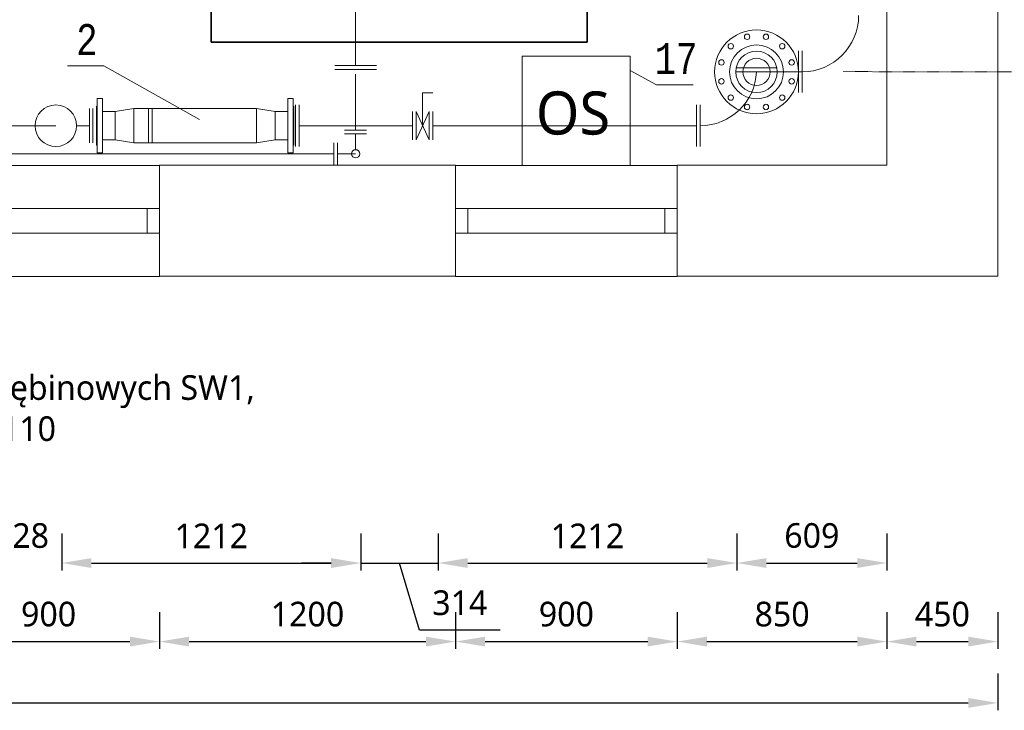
# Model space of a CAD drawing. Header units: millimetres. Extents: x 2992 to 87967, y -27051 to 43968.
# Tile 6 of 17: x 15752 to 19746, y -6131 to -3329. Entities that reach past the tile are written whole.
import ezdxf
from ezdxf.enums import TextEntityAlignment as Align

# ---------------------------------------------------------------- set-up
doc = ezdxf.new("R2010")
doc.units = ezdxf.units.MM
doc.linetypes.add('DASHED', pattern=[4, 2, -2])
doc.layers.get('0').update_dxf_attribs({"lineweight": 5})
for name, color, linetype, lineweight in [('a_mieszacz rurowy', 250, 'Continuous', 25), ('a_opis', 7, 'Continuous', 5), ('a_powietrze do zbiorników', 42, 'Continuous', 5), ('a_woda surowa ze studni', 92, 'Continuous', 5), ('armatura', 7, 'Continuous', 9), ('PRZEKRÓJ', 7, 'Continuous', 5), ('Q_URZĄDZENIA_TECHNOLOGICZN', 7, 'Continuous', 9), ('woda surowa ze studni', 92, 'Continuous', 5), ('woda uzdatniona', 5, 'Continuous', 5)]:
    doc.layers.add(name, color=color, linetype=linetype, lineweight=lineweight)
doc.styles.add('LC-TXT-001-0', font='MONOTXT')
doc.styles.add('TrembuchetMS', font='trebuc.ttf', dxfattribs={"height": 100})
doc.dimstyles.new('andrzej', dxfattribs={"dimtxt": 100, "dimasz": 120, "dimexe": 30, "dimexo": 150, "dimgap": 60, "dimtad": 1, "dimdec": 0, "dimzin": 3, "dimdsep": 46, "dimtxsty": 'TrembuchetMS', "dimcen": 3, "dimazin": 2, "dimtfac": 1, "dimtdec": 0, "dimtofl": 0, "dimtmove": 0, "dimatfit": 3, "dimfxl": 0, "dimfrac": 1, "dimtolj": 1, "dimtzin": 0, "dimarcsym": 0})

# ---------------------------------------------------------------- blocks, each defined once
blk = doc.blocks.new('okno90')
at = {"color": 18, "true_color": 0x000000}
for p, q in [((38084.9, -5209.3), (38084.9, -5159.3)), ((38084.9, -5159.3), (38984.9, -5159.3)), ((38134.9, -5159.3), (38134.9, -5259.3)), ((38934.9, -5159.3), (38934.9, -5259.3)), ((38084.9, -5259.3), (38984.9, -5259.3))]:
    blk.add_line(p, q, dxfattribs=at)
blk.add_lwpolyline([(38984.9, -5434.3), (38984.9, -4984.3), (38084.9, -4984.3), (38084.9, -5434.3), (38984.9, -5434.3)], dxfattribs=at)
blk = doc.blocks.new('*D97')
at = {"layer": 'Defpoints', "color": 0, "linetype": 'ByBlock'}
for p in [(5499.7, -3646.9), (19719.7, -3646.9), (19719.7, -6101)]:
    blk.add_point(p, dxfattribs=at)
at = {"layer": 'PRZEKRÓJ', "color": 0, "lineweight": -2}
for p, q in [((5499.7, -5981), (5499.7, -6131)), ((19719.7, -5981), (19719.7, -6131)), ((5619.7, -6101), (19599.7, -6101))]:
    blk.add_line(p, q, dxfattribs=at)
at = {"layer": 'PRZEKRÓJ', "color": 0, "linetype": 'ByBlock'}
for points in [[(5619.7, -6081), (5619.7, -6121), (5499.7, -6101)], [(19599.7, -6121), (19599.7, -6081), (19719.7, -6101)]]:
    blk.add_solid(points, dxfattribs=at)
at = {"layer": 'PRZEKRÓJ', "color": 0, "linetype": 'ByBlock', "lineweight": 9, "insert": (12609.7, -5990.1), "char_height": 100, "attachment_point": 5, "style": 'TrembuchetMS'}
blk.add_mtext('\\A1;14220', dxfattribs=at)
blk = doc.blocks.new('*D106')
at = {"layer": 'Defpoints', "color": 0, "linetype": 'ByBlock'}
for p in [(15419.7, -4013.9), (16319.7, -4014.6), (16319.7, -5852.1)]:
    blk.add_point(p, dxfattribs=at)
at = {"layer": 'PRZEKRÓJ', "color": 0, "lineweight": -2}
for p, q in [((15419.7, -5732.1), (15419.7, -5882.1)), ((16319.7, -5732.1), (16319.7, -5882.1)), ((15539.7, -5852.1), (16199.7, -5852.1))]:
    blk.add_line(p, q, dxfattribs=at)
at = {"layer": 'PRZEKRÓJ', "color": 0, "linetype": 'ByBlock'}
for points in [[(15539.7, -5832.1), (15539.7, -5872.1), (15419.7, -5852.1)], [(16199.7, -5872.1), (16199.7, -5832.1), (16319.7, -5852.1)]]:
    blk.add_solid(points, dxfattribs=at)
at = {"layer": 'PRZEKRÓJ', "color": 0, "linetype": 'ByBlock', "lineweight": 9, "insert": (15869.7, -5741.1), "char_height": 100, "attachment_point": 5, "style": 'TrembuchetMS'}
blk.add_mtext('\\A1;900', dxfattribs=at)
blk = doc.blocks.new('*D107')
at = {"layer": 'Defpoints', "color": 0, "linetype": 'ByBlock'}
for p in [(16319.7, -4014.6), (17519.7, -4014.6), (17519.7, -5852.1)]:
    blk.add_point(p, dxfattribs=at)
at = {"layer": 'PRZEKRÓJ', "color": 0, "lineweight": -2}
for p, q in [((16319.7, -5732.1), (16319.7, -5882.1)), ((17519.7, -5732.1), (17519.7, -5882.1)), ((16439.7, -5852.1), (17399.7, -5852.1))]:
    blk.add_line(p, q, dxfattribs=at)
at = {"layer": 'PRZEKRÓJ', "color": 0, "linetype": 'ByBlock'}
for points in [[(16439.7, -5832.1), (16439.7, -5872.1), (16319.7, -5852.1)], [(17399.7, -5872.1), (17399.7, -5832.1), (17519.7, -5852.1)]]:
    blk.add_solid(points, dxfattribs=at)
at = {"layer": 'PRZEKRÓJ', "color": 0, "linetype": 'ByBlock', "lineweight": 9, "insert": (16919.7, -5741.2), "char_height": 100, "attachment_point": 5, "style": 'TrembuchetMS'}
blk.add_mtext('\\A1;1200', dxfattribs=at)
blk = doc.blocks.new('*D108')
at = {"layer": 'Defpoints', "color": 0, "linetype": 'ByBlock'}
for p in [(17519.7, -4014.6), (18419.7, -4014.6), (18419.7, -5852.1)]:
    blk.add_point(p, dxfattribs=at)
at = {"layer": 'PRZEKRÓJ', "color": 0, "lineweight": -2}
for p, q in [((17519.7, -5732.1), (17519.7, -5882.1)), ((18419.7, -5732.1), (18419.7, -5882.1)), ((17639.7, -5852.1), (18299.7, -5852.1))]:
    blk.add_line(p, q, dxfattribs=at)
at = {"layer": 'PRZEKRÓJ', "color": 0, "linetype": 'ByBlock'}
for points in [[(17639.7, -5832.1), (17639.7, -5872.1), (17519.7, -5852.1)], [(18299.7, -5872.1), (18299.7, -5832.1), (18419.7, -5852.1)]]:
    blk.add_solid(points, dxfattribs=at)
at = {"layer": 'PRZEKRÓJ', "color": 0, "linetype": 'ByBlock', "lineweight": 9, "insert": (17969.7, -5741.1), "char_height": 100, "attachment_point": 5, "style": 'TrembuchetMS'}
blk.add_mtext('\\A1;900', dxfattribs=at)
blk = doc.blocks.new('*D109')
at = {"layer": 'Defpoints', "color": 0, "linetype": 'ByBlock'}
for p in [(19269.7, -3563.9), (18419.7, -4014.6), (19269.7, -5852.1)]:
    blk.add_point(p, dxfattribs=at)
at = {"layer": 'PRZEKRÓJ', "color": 0, "lineweight": -2}
for p, q in [((18419.7, -5732.1), (18419.7, -5882.1)), ((19269.7, -5732.1), (19269.7, -5882.1)), ((18539.7, -5852.1), (19149.7, -5852.1))]:
    blk.add_line(p, q, dxfattribs=at)
at = {"layer": 'PRZEKRÓJ', "color": 0, "linetype": 'ByBlock'}
for points in [[(18539.7, -5832.1), (18539.7, -5872.1), (18419.7, -5852.1)], [(19149.7, -5872.1), (19149.7, -5832.1), (19269.7, -5852.1)]]:
    blk.add_solid(points, dxfattribs=at)
at = {"layer": 'PRZEKRÓJ', "color": 0, "linetype": 'ByBlock', "lineweight": 9, "insert": (18844.7, -5741.2), "char_height": 100, "attachment_point": 5, "style": 'TrembuchetMS'}
blk.add_mtext('\\A1;850', dxfattribs=at)
blk = doc.blocks.new('*D110')
at = {"layer": 'Defpoints', "color": 0, "linetype": 'ByBlock'}
for p in [(19269.7, -3563.9), (19719.7, -4013.9), (19719.7, -5852.1)]:
    blk.add_point(p, dxfattribs=at)
at = {"layer": 'PRZEKRÓJ', "color": 0, "lineweight": -2}
for p, q in [((19269.7, -5732.1), (19269.7, -5882.1)), ((19719.7, -5732.1), (19719.7, -5882.1)), ((19389.7, -5852.1), (19599.7, -5852.1))]:
    blk.add_line(p, q, dxfattribs=at)
at = {"layer": 'PRZEKRÓJ', "color": 0, "linetype": 'ByBlock'}
for points in [[(19389.7, -5832.1), (19389.7, -5872.1), (19269.7, -5852.1)], [(19599.7, -5872.1), (19599.7, -5832.1), (19719.7, -5852.1)]]:
    blk.add_solid(points, dxfattribs=at)
at = {"layer": 'PRZEKRÓJ', "color": 0, "linetype": 'ByBlock', "lineweight": 9, "insert": (19494.7, -5741.2), "char_height": 100, "attachment_point": 5, "style": 'TrembuchetMS'}
blk.add_mtext('\\A1;450', dxfattribs=at)
blk = doc.blocks.new('*D117')
at = {"layer": 'Defpoints', "color": 0, "linetype": 'ByBlock'}
for p in [(15595.9, -1643.4), (15923.6, -2677.9), (15923.6, -5533.4)]:
    blk.add_point(p, dxfattribs=at)
at = {"layer": 'PRZEKRÓJ', "color": 0, "lineweight": -2}
for p, q in [((15595.9, -5413.4), (15595.9, -5563.4)), ((15923.6, -5413.4), (15923.6, -5563.4)), ((15475.9, -5533.4), (15355.9, -5533.4)), ((16043.6, -5533.4), (16163.6, -5533.4))]:
    blk.add_line(p, q, dxfattribs=at)
at = {"layer": 'PRZEKRÓJ', "color": 0, "linetype": 'ByBlock'}
for points in [[(15475.9, -5553.4), (15475.9, -5513.4), (15595.9, -5533.4)], [(16043.6, -5513.4), (16043.6, -5553.4), (15923.6, -5533.4)]]:
    blk.add_solid(points, dxfattribs=at)
at = {"layer": 'PRZEKRÓJ', "color": 0, "linetype": 'ByBlock', "lineweight": 9, "insert": (15759.7, -5422.5), "char_height": 100, "attachment_point": 5, "style": 'TrembuchetMS'}
blk.add_mtext('\\A1;328', dxfattribs=at)
blk = doc.blocks.new('*D118')
at = {"layer": 'Defpoints', "color": 0, "linetype": 'ByBlock'}
for p in [(15923.6, -2677.9), (17135.6, -2677.9), (17135.6, -5533.4)]:
    blk.add_point(p, dxfattribs=at)
at = {"layer": 'PRZEKRÓJ', "color": 0, "lineweight": -2}
for p, q in [((15923.6, -5413.4), (15923.6, -5563.4)), ((17135.6, -5413.4), (17135.6, -5563.4)), ((16043.6, -5533.4), (17015.6, -5533.4))]:
    blk.add_line(p, q, dxfattribs=at)
at = {"layer": 'PRZEKRÓJ', "color": 0, "linetype": 'ByBlock'}
for points in [[(16043.6, -5513.4), (16043.6, -5553.4), (15923.6, -5533.4)], [(17015.6, -5553.4), (17015.6, -5513.4), (17135.6, -5533.4)]]:
    blk.add_solid(points, dxfattribs=at)
at = {"layer": 'PRZEKRÓJ', "color": 0, "linetype": 'ByBlock', "lineweight": 9, "insert": (16529.6, -5423.2), "char_height": 100, "attachment_point": 5, "style": 'TrembuchetMS'}
blk.add_mtext('\\A1;1212', dxfattribs=at)
blk = doc.blocks.new('*D119')
at = {"layer": 'Defpoints', "color": 0, "linetype": 'ByBlock'}
for p in [(18661.1, -2661.3), (19269.7, -3316.9), (19269.7, -5533.4)]:
    blk.add_point(p, dxfattribs=at)
at = {"layer": 'PRZEKRÓJ', "color": 0, "lineweight": -2}
for p, q in [((18661.1, -5413.4), (18661.1, -5563.4)), ((19269.7, -5413.4), (19269.7, -5563.4)), ((18781.1, -5533.4), (19149.7, -5533.4))]:
    blk.add_line(p, q, dxfattribs=at)
at = {"layer": 'PRZEKRÓJ', "color": 0, "linetype": 'ByBlock'}
for points in [[(18781.1, -5513.4), (18781.1, -5553.4), (18661.1, -5533.4)], [(19149.7, -5553.4), (19149.7, -5513.4), (19269.7, -5533.4)]]:
    blk.add_solid(points, dxfattribs=at)
at = {"layer": 'PRZEKRÓJ', "color": 0, "linetype": 'ByBlock', "lineweight": 9, "insert": (18965.4, -5422.3), "char_height": 100, "attachment_point": 5, "style": 'TrembuchetMS'}
blk.add_mtext('\\A1;609', dxfattribs=at)
blk = doc.blocks.new('*D146')
at = {"layer": 'Defpoints', "color": 0, "linetype": 'ByBlock'}
for p in [(18868.4, 2230.4), (21752.1, 2230.4), (18868.4, -4369.6)]:
    blk.add_point(p, dxfattribs=at)
at = {"layer": 'PRZEKRÓJ', "color": 0, "lineweight": -2}
for p, q in [((21632.1, 2230.4), (21782.1, 2230.4)), ((21752.1, -4249.6), (21752.1, 2110.4)), ((21632.1, -4369.6), (21782.1, -4369.6))]:
    blk.add_line(p, q, dxfattribs=at)
at = {"layer": 'PRZEKRÓJ', "color": 0, "linetype": 'ByBlock'}
for points in [[(21772.1, 2110.4), (21732.1, 2110.4), (21752.1, 2230.4)], [(21732.1, -4249.6), (21772.1, -4249.6), (21752.1, -4369.6)]]:
    blk.add_solid(points, dxfattribs=at)
at = {"layer": 'PRZEKRÓJ', "color": 0, "linetype": 'ByBlock', "lineweight": 9, "insert": (21641, -1069.6), "char_height": 100, "attachment_point": 5, "rotation": 90, "style": 'TrembuchetMS'}
blk.add_mtext('\\A1;6600', dxfattribs=at)
blk = doc.blocks.new('*D147')
at = {"layer": 'Defpoints', "color": 0, "linetype": 'ByBlock'}
for p in [(18418.4, -3919.6), (21459.6, -3919.6), (18868.4, -4369.6)]:
    blk.add_point(p, dxfattribs=at)
at = {"layer": 'PRZEKRÓJ', "color": 0, "lineweight": -2}
for p, q in [((21339.6, -3919.6), (21489.6, -3919.6)), ((21459.6, -4249.6), (21459.6, -4039.6)), ((21339.6, -4369.6), (21489.6, -4369.6))]:
    blk.add_line(p, q, dxfattribs=at)
at = {"layer": 'PRZEKRÓJ', "color": 0, "linetype": 'ByBlock'}
for points in [[(21479.6, -4039.6), (21439.6, -4039.6), (21459.6, -3919.6)], [(21439.6, -4249.6), (21479.6, -4249.6), (21459.6, -4369.6)]]:
    blk.add_solid(points, dxfattribs=at)
at = {"layer": 'PRZEKRÓJ', "color": 0, "linetype": 'ByBlock', "lineweight": 9, "insert": (21348.8, -4144.6), "char_height": 100, "attachment_point": 5, "rotation": 90, "style": 'TrembuchetMS'}
blk.add_mtext('\\A1;450', dxfattribs=at)
blk = doc.blocks.new('*D148')
at = {"layer": 'Defpoints', "color": 0, "linetype": 'ByBlock'}
for p in [(18868.4, -1169.6), (21459.6, -1169.6), (18418.4, -3919.6)]:
    blk.add_point(p, dxfattribs=at)
at = {"layer": 'PRZEKRÓJ', "color": 0, "lineweight": -2}
for p, q in [((21339.6, -1169.6), (21489.6, -1169.6)), ((21459.6, -3799.6), (21459.6, -1289.6)), ((21339.6, -3919.6), (21489.6, -3919.6))]:
    blk.add_line(p, q, dxfattribs=at)
at = {"layer": 'PRZEKRÓJ', "color": 0, "linetype": 'ByBlock'}
for points in [[(21479.6, -1289.6), (21439.6, -1289.6), (21459.6, -1169.6)], [(21439.6, -3799.6), (21479.6, -3799.6), (21459.6, -3919.6)]]:
    blk.add_solid(points, dxfattribs=at)
at = {"layer": 'PRZEKRÓJ', "color": 0, "linetype": 'ByBlock', "lineweight": 9, "insert": (21348.8, -2544.6), "char_height": 100, "attachment_point": 5, "rotation": 90, "style": 'TrembuchetMS'}
blk.add_mtext('\\A1;2750', dxfattribs=at)
blk = doc.blocks.new('*D152')
at = {"layer": 'Defpoints', "color": 0, "linetype": 'ByBlock'}
for p in [(16263.6, -3283.9), (21172.7, -3283.9), (18418.4, -3919.6)]:
    blk.add_point(p, dxfattribs=at)
at = {"layer": 'PRZEKRÓJ', "color": 0, "lineweight": -2}
for p, q in [((21052.7, -3283.9), (21202.7, -3283.9)), ((21172.7, -3799.6), (21172.7, -3403.9)), ((21052.7, -3919.6), (21202.7, -3919.6))]:
    blk.add_line(p, q, dxfattribs=at)
at = {"layer": 'PRZEKRÓJ', "color": 0, "linetype": 'ByBlock'}
for points in [[(21192.7, -3403.9), (21152.7, -3403.9), (21172.7, -3283.9)], [(21152.7, -3799.6), (21192.7, -3799.6), (21172.7, -3919.6)]]:
    blk.add_solid(points, dxfattribs=at)
at = {"layer": 'PRZEKRÓJ', "color": 0, "linetype": 'ByBlock', "lineweight": 9, "insert": (21061.6, -3601.8), "char_height": 100, "attachment_point": 5, "rotation": 90, "style": 'TrembuchetMS'}
blk.add_mtext('\\A1;636', dxfattribs=at)
blk = doc.blocks.new('*D192')
at = {"layer": 'Defpoints', "color": 0, "linetype": 'ByBlock'}
for p in [(17135.6, -2677.9), (17449.4, -2679.1), (17449.4, -5533.4)]:
    blk.add_point(p, dxfattribs=at)
at = {"layer": 'PRZEKRÓJ', "color": 0, "lineweight": -2}
for p, q in [((17135.6, -5413.4), (17135.6, -5563.4)), ((17449.4, -5413.4), (17449.4, -5563.4)), ((17015.6, -5533.4), (16895.6, -5533.4)), ((17135.6, -5533.4), (17449.4, -5533.4)), ((17374.3, -5806), (17292.5, -5533.4)), ((17569.4, -5533.4), (17689.4, -5533.4)), ((17700.9, -5806), (17374.3, -5806))]:
    blk.add_line(p, q, dxfattribs=at)
at = {"layer": 'PRZEKRÓJ', "color": 0, "linetype": 'ByBlock'}
for points in [[(17015.6, -5553.4), (17015.6, -5513.4), (17135.6, -5533.4)], [(17569.4, -5513.4), (17569.4, -5553.4), (17449.4, -5533.4)]]:
    blk.add_solid(points, dxfattribs=at)
at = {"layer": 'PRZEKRÓJ', "color": 0, "linetype": 'ByBlock', "lineweight": 9, "insert": (17537.6, -5695.1), "char_height": 100, "attachment_point": 5, "style": 'TrembuchetMS'}
blk.add_mtext('\\A1;314', dxfattribs=at)
blk = doc.blocks.new('*D193')
at = {"layer": 'Defpoints', "color": 0, "linetype": 'ByBlock'}
for p in [(18661.1, -2661.3), (17449.4, -2679.1), (18661.1, -5533.4)]:
    blk.add_point(p, dxfattribs=at)
at = {"layer": 'PRZEKRÓJ', "color": 0, "lineweight": -2}
for p, q in [((17449.4, -5413.4), (17449.4, -5563.4)), ((18661.1, -5413.4), (18661.1, -5563.4)), ((17569.4, -5533.4), (18541.1, -5533.4))]:
    blk.add_line(p, q, dxfattribs=at)
at = {"layer": 'PRZEKRÓJ', "color": 0, "linetype": 'ByBlock'}
for points in [[(17569.4, -5513.4), (17569.4, -5553.4), (17449.4, -5533.4)], [(18541.1, -5553.4), (18541.1, -5513.4), (18661.1, -5533.4)]]:
    blk.add_solid(points, dxfattribs=at)
at = {"layer": 'PRZEKRÓJ', "color": 0, "linetype": 'ByBlock', "lineweight": 9, "insert": (18055.2, -5423.2), "char_height": 100, "attachment_point": 5, "style": 'TrembuchetMS'}
blk.add_mtext('\\A1;1212', dxfattribs=at)

msp = doc.modelspace()

# ---------------------------------------------------------------- linework, layer by layer
at = {"color": 250, "lineweight": 9, "true_color": 0x424242}
for p, q in [((16094.1, -3516.2), (15945.7, -3516.2)), ((16094.1, -3516.2), (16481.7, -3734)), ((18335.2, -3593.3), (18227.9, -3535)), ((18775.6, -3540.6), (18775.6, -3540.6)), ((18483.6, -3593.3), (18335.2, -3593.3)), ((16319.7, -3919.6), (16319.7, -4370.3)), ((17519.7, -3919.6), (17519.7, -4370.3)), ((19269.7, -3919.6), (18419.7, -3919.6)), ((18419.7, -3919.6), (18419.7, -4370.3))]:
    msp.add_line(p, q, dxfattribs=at)
for points in [[(19269.7, -1169.6), (19269.7, -3919.6), (18419.7, -3919.6)], [(19719.7, -1169.6), (19719.7, -4369.6), (18419.7, -4369.6)], [(17519.7, -3919.6), (16319.7, -3919.6)], [(17519.7, -4369.6), (16319.7, -4369.6)]]:
    msp.add_lwpolyline(points, dxfattribs=at)
msp.add_circle((18741, -3540.6), 55, dxfattribs=at)
msp.add_circle((18741, -3540.6), 55, dxfattribs=at)
at = {"layer": 'a_mieszacz rurowy', "color": 250, "lineweight": 9, "true_color": 0x424242}
for p, q in [((16088, -3649.1), (16067, -3649.1)), ((16067, -3649.1), (16067, -3869.1)), ((16088, -3649.1), (16088, -3869.1)), ((16840, -3649.1), (16861, -3649.1)), ((16840, -3649.1), (16840, -3869.1)), ((16861, -3649.1), (16861, -3869.1)), ((16035.9, -3828.9), (16035.9, -3689.2)), ((16049, -3828.9), (16049, -3689.2)), ((16064, -3680.1), (16067, -3680.1)), ((16064, -3838.1), (16064, -3680.1)), ((16139, -3701.9), (16088, -3701.9)), ((16139, -3701.9), (16215, -3689.2)), ((16139, -3816.2), (16139, -3701.9)), ((16215, -3828.9), (16215, -3689.2)), ((16215, -3689.2), (16713, -3689.2)), ((16275.1, -3828.9), (16275.1, -3689.2)), ((16290.1, -3828.9), (16290.1, -3689.2)), ((16713, -3828.9), (16713, -3689.2)), ((16789, -3701.9), (16713, -3689.2)), ((16789, -3816.2), (16789, -3701.9)), ((16789, -3701.9), (16840, -3701.9)), ((16864, -3680.1), (16861, -3680.1)), ((16864, -3838.1), (16864, -3680.1)), ((16871.4, -3674.9), (16871.4, -3843.2)), ((16886.4, -3674.9), (16886.4, -3843.2)), ((18497.6, -3674.9), (18497.6, -3843.2)), ((18512.6, -3674.9), (18512.6, -3843.2)), ((16139, -3816.2), (16088, -3816.2)), ((16139, -3816.2), (16215, -3828.9)), ((16215, -3828.9), (16713, -3828.9)), ((16789, -3816.2), (16713, -3828.9)), ((16789, -3816.2), (16840, -3816.2)), ((16064, -3838.1), (16067, -3838.1)), ((16088, -3869.1), (16067, -3869.1)), ((16840, -3869.1), (16861, -3869.1)), ((16864, -3838.1), (16861, -3838.1))]:
    msp.add_line(p, q, dxfattribs=at)
at = {"layer": 'a_powietrze do zbiorników', "color": 250, "lineweight": 9, "true_color": 0x424242}
for p, q in [((17114.9, -3777.2), (17114.1, -3549.6)), ((17070.4, -3777.2), (17159.3, -3777.2)), ((17070.4, -3792.2), (17159.3, -3792.2)), ((17114.9, -3792.2), (17114.9, -3856.2)), ((17026.6, -3917.4), (17026.6, -3828.5)), ((17041.6, -3917.4), (17041.6, -3828.5)), ((6112, -3872.9), (17026.6, -3872.9)), ((17041.6, -3872.9), (17114.9, -3872.9))]:
    msp.add_line(p, q, dxfattribs=at)
msp.add_circle((17114.9, -3872.9), 16.7, dxfattribs=at)
at = {"layer": 'a_woda surowa ze studni', "color": 250, "lineweight": 9, "true_color": 0x424242}
for p, q in [((17345.6, -3816.2), (17345.6, -3701.9)), ((17427.6, -3701.9), (17427.6, -3816.2)), ((15673.9, -3759.1), (15899.1, -3759.1)), ((15983.2, -3759.1), (16035.9, -3759.1))]:
    msp.add_line(p, q, dxfattribs=at)
at = {"layer": 'armatura', "color": 250, "lineweight": 9, "true_color": 0x424242}
for p, q in [((17386.6, -3759.1), (17386.6, -3625.5)), ((17386.6, -3625.5), (17427.6, -3625.5)), ((17360.6, -3701.9), (17360.6, -3816.2)), ((17360.6, -3701.9), (17412.6, -3816.2)), ((17412.6, -3701.9), (17360.6, -3816.2)), ((17412.6, -3701.9), (17412.6, -3816.2))]:
    msp.add_line(p, q, dxfattribs=at)
for centre, radius in [((18741, -3540.6), 170), ((18702.9, -3398.2), 11), ((18779.2, -3398.2), 11), ((18636.7, -3436.3), 11), ((18741, -3540.6), 109.5), ((18845.3, -3436.3), 11), ((18598.6, -3502.5), 11), ((18883.5, -3502.5), 11), ((18598.6, -3578.8), 11), ((18883.5, -3578.8), 11), ((18636.7, -3644.9), 11), ((18845.3, -3644.9), 11), ((18702.9, -3683.1), 11), ((18779.2, -3683.1), 11)]:
    msp.add_circle(centre, radius, dxfattribs=at)
at = {"layer": 'PRZEKRÓJ', "color": 250, "lineweight": 9, "true_color": 0x424242}
for p, q in [((16886.4, -3759.1), (17345.6, -3759.1)), ((17427.6, -3759.1), (18497.6, -3759.1))]:
    msp.add_line(p, q, dxfattribs=at)
at = {"layer": 'Q_URZĄDZENIA_TECHNOLOGICZN', "color": 250, "lineweight": 9, "true_color": 0x424242}
for p, q in [((18227.9, -3476.3), (17790.9, -3476.3)), ((17790.9, -3476.3), (17790.9, -3920.3)), ((18227.9, -3920.3), (18227.9, -3476.3))]:
    msp.add_line(p, q, dxfattribs=at)
at = {"layer": 'woda surowa ze studni', "color": 18, "lineweight": 35, "true_color": 0x000000}
for p in [(16529.6, -3266.2), (17114.9, -3420.1)]:
    msp.add_line(p, (16529.6, -3420.1), dxfattribs=at)
at = {"layer": 'woda surowa ze studni', "color": 250, "lineweight": 9, "true_color": 0x424242}
for p, q in [((17114.9, -3266.2), (17114.9, -3514.2)), ((17030.7, -3514.2), (17199, -3514.2)), ((17030.7, -3514.2), (17199, -3514.2)), ((17030.7, -3514.2), (17199, -3514.2)), ((17199, -3514.2), (17030.7, -3514.2)), ((17199, -3514.2), (17030.7, -3514.2)), ((17199, -3514.2), (17030.7, -3514.2)), ((17030.7, -3530.6), (17199, -3530.6)), ((17199, -3530.6), (17030.7, -3530.6)), ((18656.9, -3524.3), (18825.2, -3524.3)), ((18656.9, -3524.3), (18825.2, -3524.3)), ((18656.9, -3524.3), (18825.2, -3524.3)), ((18825.2, -3524.3), (18656.9, -3524.3)), ((18825.2, -3524.3), (18656.9, -3524.3)), ((18825.2, -3524.3), (18656.9, -3524.3)), ((18656.9, -3540.6), (18825.2, -3540.6)), ((18825.2, -3540.6), (18656.9, -3540.6))]:
    msp.add_line(p, q, dxfattribs=at)
at = {"layer": 'woda surowa ze studni', "color": 1, "lineweight": 35}
for p, q in [((18054.6, -3267.4), (18054.6, -3420.1)), ((18054.6, -3420.1), (17114.9, -3420.1))]:
    msp.add_line(p, q, dxfattribs=at)
at = {"layer": 'woda surowa ze studni', "color": 250, "lineweight": 9, "true_color": 0x424242}
msp.add_circle((15899.1, -3759.1), 84.2, dxfattribs=at)
msp.add_arc((18512.6, -3530.6), 228.5, 270, 357.4814, dxfattribs=at)
at = {"layer": 'woda uzdatniona', "color": 250, "lineweight": 9, "true_color": 0x424242}
for p, q in [((18911.7, -3455.6), (18911.7, -3623.9)), ((18926.7, -3455.6), (18926.7, -3623.9)), ((18926.7, -3540.6), (18741, -3540.6))]:
    msp.add_line(p, q, dxfattribs=at)
at = {"layer": 'woda uzdatniona', "color": 250, "linetype": 'DASHED', "lineweight": 9, "true_color": 0x424242}
msp.add_line((20014.4, -3540.4), (19093.3, -3539.6), dxfattribs=at)
at = {"layer": 'woda uzdatniona', "color": 250, "lineweight": 9, "true_color": 0x424242}
msp.add_circle((18741, -3540.6), 84.2, dxfattribs=at)
msp.add_arc((18925.2, -3310.7), 230, 270.3671, 359.8479, dxfattribs=at)

# ---------------------------------------------------------------- block references
at = {"color": 18, "lineweight": 9, "true_color": 0x000000}
for p in [(-22665.2, 1064.1), (-20565.2, 1064.1)]:
    msp.add_blockref('okno90', p, dxfattribs=at)

# ---------------------------------------------------------------- texts
at = {"color": 250, "lineweight": 9, "true_color": 0x424242, "style": 'LC-TXT-001-0', "width": 0.8}
for s, p in [('2', (16025, -3471.6)), ('17', (18414.5, -3548.7))]:
    msp.add_text(s, height=125, dxfattribs=at).set_placement(p, align=Align.CENTER)
at = {"layer": 'a_opis', "color": 250, "lineweight": 9, "true_color": 0x424242, "insert": (14625.1, -4913.8), "char_height": 100, "width": 2146.929, "attachment_point": 4, "style": 'TrembuchetMS', "bg_fill": 3, "box_fill_scale": 1.1, "bg_fill_color": 256, "bg_fill_transparency": 8586498}
msp.add_mtext('Woda ze studni głębinowych SW1, SW2, SW3, PE DN110', dxfattribs=at)
at = {"layer": 'Q_URZĄDZENIA_TECHNOLOGICZN', "color": 250, "lineweight": 9, "true_color": 0x424242, "style": 'TrembuchetMS', "width": 0.995}
msp.add_text('OS', height=175, dxfattribs=at).set_placement((17996.5, -3795), align=Align.CENTER)

# ---------------------------------------------------------------- dimensions: what is measured, and where the dimension line sits
at = {"layer": 'PRZEKRÓJ', "color": 250, "lineweight": 9, "true_color": 0x424242}
for base, p1, p2, picture, middle in [((21752.1, 2230.4), (18868.4, -4369.6), (18868.4, 2230.4), '*D146', (21641, -1069.6)), ((21172.7, -3283.9), (18418.4, -3919.6), (16263.6, -3283.9), '*D152', (21061.6, -3601.8)), ((21459.6, -3919.6), (18868.4, -4369.6), (18418.4, -3919.6), '*D147', (21348.8, -4144.6))]:
    dim = msp.add_linear_dim(base=base, p1=p1, p2=p2, angle=90, dimstyle='andrzej', dxfattribs=at)
    dim.commit()
    dim.dimension.update_dxf_attribs({"geometry": picture, "text_midpoint": middle})
dim = msp.add_linear_dim(base=(21459.6, -1169.6), p1=(18418.4, -3919.6), p2=(18868.4, -1169.6), angle=90, dimstyle='andrzej', override={"dimtmove": 1}, dxfattribs=at)
dim.commit()
dim.dimension.update_dxf_attribs({"geometry": '*D148', "text_midpoint": (21348.8, -2544.6)})
for base, p1, p2, picture, middle in [((18661.1, -5533.4), (17449.4, -2679.1), (18661.1, -2661.3), '*D193', (18055.2, -5423.2)), ((19269.7, -5533.4), (18661.1, -2661.3), (19269.7, -3316.9), '*D119', (18965.4, -5422.3)), ((17449.4, -5533.4), (17135.6, -2677.9), (17449.4, -2679.1), '*D192', (17434.3, -5695.1)), ((19269.7, -5852.1), (18419.7, -4014.6), (19269.7, -3563.9), '*D109', (18844.7, -5741.2)), ((19719.7, -5852.1), (19269.7, -3563.9), (19719.7, -4013.9), '*D110', (19494.7, -5741.2)), ((18419.7, -5852.1), (17519.7, -4014.6), (18419.7, -4014.6), '*D108', (17969.7, -5741.1))]:
    dim = msp.add_linear_dim(base=base, p1=p1, p2=p2, dimstyle='andrzej', override={"dimtmove": 1}, dxfattribs=at)
    dim.commit()
    dim.dimension.update_dxf_attribs({"geometry": picture, "text_midpoint": middle})

# ---------------------------------------------------------------- next in the draw order: dimensions: what is measured, and where the dimension line sits
for base, p1, p2, picture, middle in [((15923.6, -5533.4), (15595.9, -1643.4), (15923.6, -2677.9), '*D117', (15759.7, -5422.5)), ((17135.6, -5533.4), (15923.6, -2677.9), (17135.6, -2677.9), '*D118', (16529.6, -5423.2)), ((16319.7, -5852.1), (15419.7, -4013.9), (16319.7, -4014.6), '*D106', (15869.7, -5741.1)), ((17519.7, -5852.1), (16319.7, -4014.6), (17519.7, -4014.6), '*D107', (16919.7, -5741.2))]:
    dim = msp.add_linear_dim(base=base, p1=p1, p2=p2, dimstyle='andrzej', override={"dimtmove": 1}, dxfattribs=at)
    dim.commit()
    dim.dimension.update_dxf_attribs({"geometry": picture, "text_midpoint": middle})
dim = msp.add_linear_dim(base=(19719.7, -6101), p1=(5499.7, -3646.9), p2=(19719.7, -3646.9), dimstyle='andrzej', dxfattribs=at)
dim.commit()
dim.dimension.update_dxf_attribs({"geometry": '*D97', "text_midpoint": (12609.7, -5990.1)})

doc.saveas('drawing.dxf')
